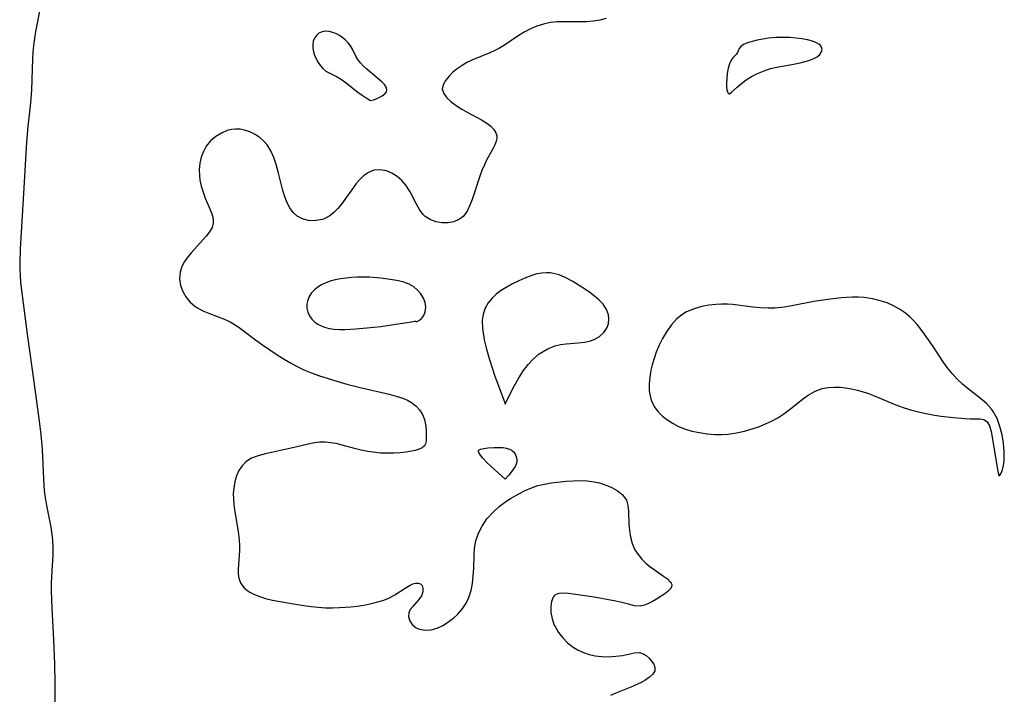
# Model space of a CAD drawing. Header units: inches. Extents: x 1073367 to 1082519, y 1569854 to 1574957.
# Tile 125 of 256: x 1074390 to 1074610, y 1574159 to 1574309. Entities that reach past the tile are written whole.
import ezdxf

# ---------------------------------------------------------------- set-up
doc = ezdxf.new("R2010")
doc.units = ezdxf.units.IN
doc.header["$MEASUREMENT"] = 0
doc.layers.add('CGG_CurvaNivelLidar_v1', color=7, linetype='Continuous', lineweight=30, true_color=0x008008)

msp = doc.modelspace()

# ---------------------------------------------------------------- linework, layer by layer
at = {"layer": 'CGG_CurvaNivelLidar_v1'}
for points in [[(1074394.9448, 1574312.181, 64), (1074393.8454, 1574306.524, 64), (1074393.592, 1574304.9751, 64), (1074393.391, 1574303.4211, 64), (1074393.2609, 1574301.9504, 64), (1074393.1767, 1574300.4749, 64), (1074392.9392, 1574293.5286, 64), (1074392.7079, 1574290.675, 64), (1074392.1263, 1574285.3959, 64), (1074391.815, 1574281.9218, 64), (1074391.1242, 1574269.211, 64), (1074390.4141, 1574258.1078, 64), (1074390.3287, 1574254.9001, 64), (1074390.3498, 1574253.5233, 64), (1074390.4166, 1574252.1458, 64), (1074390.5359, 1574250.6599, 64), (1074390.8706, 1574247.6913, 64), (1074392.0823, 1574238.5706, 64), (1074393.4937, 1574228.5154, 64), (1074394.6571, 1574219.7472, 64), (1074395.0119, 1574216.7569, 64), (1074395.3049, 1574213.4792, 64), (1074395.614, 1574206.8276, 64), (1074395.7258, 1574205.2298, 64), (1074395.8916, 1574203.6428, 64), (1074396.0902, 1574202.2885, 64), (1074396.3304, 1574200.943, 64), (1074397.2845, 1574196.1176, 64), (1074397.5262, 1574194.509, 64), (1074397.6378, 1574193.3965, 64), (1074397.7033, 1574191.673, 64), (1074397.6762, 1574190.0304, 64), (1074397.4144, 1574185.0507, 64), (1074397.3664, 1574183.4626, 64), (1074397.3622, 1574181.8517, 64), (1074397.4851, 1574178.0613, 64), (1074397.862, 1574171.0171, 64), (1074398.0725, 1574165.5623, 64), (1074398.1392, 1574161.4037, 64), (1074398.1575, 1574154.0457, 64)], [(1074521.0073, 1574309.4125, 64.5), (1074519.5907, 1574309.0654, 64.5), (1074518.1708, 1574308.8137, 64.5), (1074516.6074, 1574308.6857, 64.5), (1074515.0296, 1574308.6665, 64.5), (1074511.5919, 1574308.7119, 64.5), (1074510.0748, 1574308.6632, 64.5), (1074508.5735, 1574308.5088, 64.5), (1074507.0577, 1574308.1995, 64.5), (1074505.5797, 1574307.7411, 64.5), (1074504.1524, 1574307.142, 64.5), (1074502.8682, 1574306.4611, 64.5), (1074501.6262, 1574305.6992, 64.5), (1074498.3545, 1574303.5156, 64.5), (1074497.2115, 1574302.8406, 64.5), (1074496.1564, 1574302.3019, 64.5), (1074495.072, 1574301.8105, 64.5), (1074491.0603, 1574300.145, 64.5), (1074489.9448, 1574299.5993, 64.5), (1074488.8917, 1574298.9949, 64.5), (1074487.8179, 1574298.2491, 64.5), (1074486.8528, 1574297.4478, 64.5), (1074486.0067, 1574296.6199, 64.5), (1074485.1833, 1574295.6272, 64.5), (1074484.6396, 1574294.6399, 64.5), (1074484.4811, 1574293.6616, 64.5), (1074484.7887, 1574292.7028, 64.5), (1074485.4827, 1574291.7653, 64.5), (1074486.4643, 1574290.8585, 64.5), (1074487.5859, 1574290.0372, 64.5), (1074488.8346, 1574289.2542, 64.5), (1074489.8763, 1574288.6625, 64.5), (1074493.2331, 1574286.8318, 64.5), (1074494.371, 1574286.1239, 64.5), (1074495.2679, 1574285.4476, 64.5), (1074495.9813, 1574284.7243, 64.5), (1074496.4326, 1574283.9893, 64.5), (1074496.6209, 1574283.2946, 64.5), (1074496.6273, 1574282.7049, 64.5), (1074496.5161, 1574282.1258, 64.5), (1074496.2103, 1574281.2942, 64.5), (1074495.7777, 1574280.4285, 64.5), (1074494.3403, 1574277.8756, 64.5), (1074493.8542, 1574276.8529, 64.5), (1074493.3248, 1574275.6036, 64.5), (1074492.8286, 1574274.3013, 64.5), (1074492.3721, 1574272.9668, 64.5), (1074491.5848, 1574270.4144, 64.5), (1074491.1423, 1574269.0893, 64.5), (1074490.6524, 1574267.8377, 64.5), (1074490.0934, 1574266.6967, 64.5), (1074489.6338, 1574265.9707, 64.5), (1074489.1028, 1574265.3432, 64.5), (1074488.5576, 1574264.8831, 64.5), (1074487.9498, 1574264.5156, 64.5), (1074487.5249, 1574264.3253, 64.5), (1074487.0694, 1574264.1692, 64.5), (1074485.7641, 1574263.9304, 64.5), (1074484.4088, 1574263.9361, 64.5), (1074483.0661, 1574264.1703, 64.5), (1074481.7988, 1574264.6357, 64.5), (1074480.6733, 1574265.353, 64.5), (1074480.3172, 1574265.6789, 64.5), (1074479.4523, 1574266.7712, 64.5), (1074478.7224, 1574268.0457, 64.5), (1074477.3466, 1574270.7933, 64.5), (1074476.3878, 1574272.3165, 64.5), (1074475.4607, 1574273.3736, 64.5), (1074474.4052, 1574274.2728, 64.5), (1074473.2566, 1574274.9915, 64.5), (1074472.0456, 1574275.4956, 64.5), (1074470.6167, 1574275.756, 64.5), (1074469.2054, 1574275.6255, 64.5), (1074468.0185, 1574275.1492, 64.5), (1074466.9114, 1574274.3799, 64.5), (1074466.0803, 1574273.5805, 64.5), (1074465.3002, 1574272.6636, 64.5), (1074464.4456, 1574271.5072, 64.5), (1074462.7699, 1574269.0791, 64.5), (1074462.0403, 1574268.0951, 64.5), (1074461.2177, 1574267.1009, 64.5), (1074460.3436, 1574266.2108, 64.5), (1074459.4019, 1574265.4671, 64.5), (1074458.1917, 1574264.8308, 64.5), (1074457.7668, 1574264.6796, 64.5), (1074457.3062, 1574264.5529, 64.5), (1074455.9586, 1574264.3765, 64.5), (1074454.617, 1574264.463, 64.5), (1074453.3339, 1574264.8083, 64.5), (1074452.166, 1574265.4271, 64.5), (1074451.2929, 1574266.2009, 64.5), (1074450.5106, 1574267.2749, 64.5), (1074449.874, 1574268.536, 64.5), (1074449.3457, 1574269.9326, 64.5), (1074448.894, 1574271.4221, 64.5), (1074447.9012, 1574275.3057, 64.5), (1074447.4468, 1574276.9292, 64.5), (1074446.9178, 1574278.4916, 64.5), (1074446.2734, 1574279.9508, 64.5), (1074445.4654, 1574281.2573, 64.5), (1074444.7247, 1574282.1105, 64.5), (1074443.8857, 1574282.854, 64.5), (1074442.798, 1574283.5966, 64.5), (1074441.6321, 1574284.1818, 64.5), (1074440.4113, 1574284.5877, 64.5), (1074439.4267, 1574284.7621, 64.5), (1074438.4354, 1574284.7958, 64.5), (1074437.4974, 1574284.6892, 64.5), (1074436.577, 1574284.4562, 64.5), (1074435.2541, 1574283.8984, 64.5), (1074434.0198, 1574283.1346, 64.5), (1074432.8575, 1574282.1517, 64.5), (1074431.8874, 1574280.9847, 64.5), (1074431.2476, 1574279.8242, 64.5), (1074430.7853, 1574278.5559, 64.5), (1074430.486, 1574277.2156, 64.5), (1074430.3445, 1574275.8339, 64.5), (1074430.3644, 1574274.4381, 64.5), (1074430.477, 1574273.4872, 64.5), (1074430.7762, 1574272.0997, 64.5), (1074431.1911, 1574270.7445, 64.5), (1074431.6799, 1574269.4359, 64.5), (1074432.7177, 1574267.0276, 64.5), (1074433.1539, 1574265.9303, 64.5), (1074433.4325, 1574264.8858, 64.5), (1074433.466, 1574263.8844, 64.5), (1074433.1772, 1574262.8914, 64.5), (1074432.6178, 1574261.9178, 64.5), (1074431.8668, 1574260.9466, 64.5), (1074428.6042, 1574257.334, 64.5), (1074427.7952, 1574256.3524, 64.5), (1074427.0826, 1574255.3327, 64.5), (1074426.4779, 1574254.166, 64.5), (1074426.0907, 1574252.9466, 64.5), (1074425.9584, 1574251.4518, 64.5), (1074426.1675, 1574249.9646, 64.5), (1074426.6402, 1574248.653, 64.5), (1074427.344, 1574247.4258, 64.5), (1074428.2495, 1574246.3162, 64.5), (1074429.3861, 1574245.3337, 64.5), (1074429.784, 1574245.0677, 64.5), (1074431.1487, 1574244.3405, 64.5), (1074432.6267, 1574243.7267, 64.5), (1074435.7171, 1574242.5481, 64.5), (1074437.2402, 1574241.8415, 64.5), (1074437.9715, 1574241.4326, 64.5), (1074439.2155, 1574240.6283, 64.5), (1074440.4319, 1574239.7432, 64.5), (1074442.8673, 1574237.8685, 64.5), (1074444.4276, 1574236.7224, 64.5), (1074446.0337, 1574235.6086, 64.5), (1074447.6776, 1574234.5318, 64.5), (1074449.2575, 1574233.559, 64.5), (1074450.683, 1574232.7307, 64.5), (1074452.1316, 1574231.9409, 64.5), (1074453.6077, 1574231.2039, 64.5), (1074455.1174, 1574230.5376, 64.5), (1074456.9053, 1574229.8707, 64.5), (1074460.2119, 1574228.838, 64.5), (1074463.2017, 1574228.0089, 64.5), (1074466.154, 1574227.2524, 64.5), (1074472.6674, 1574225.7273, 64.5), (1074474.223, 1574225.3278, 64.5), (1074475.691, 1574224.8485, 64.5), (1074476.7075, 1574224.4095, 64.5), (1074477.6385, 1574223.8842, 64.5), (1074478.6117, 1574223.1306, 64.5), (1074479.4302, 1574222.2226, 64.5), (1074480.0555, 1574221.2047, 64.5), (1074480.4888, 1574220.1239, 64.5), (1074480.7464, 1574218.9959, 64.5), (1074480.8657, 1574217.8903, 64.5), (1074480.8997, 1574216.8512, 64.5), (1074480.8705, 1574215.2537, 64.5), (1074480.7684, 1574214.6861, 64.5), (1074480.5045, 1574214.2089, 64.5), (1074480.0081, 1574213.8081, 64.5), (1074479.306, 1574213.4799, 64.5), (1074478.4403, 1574213.219, 64.5), (1074477.6424, 1574213.0518, 64.5), (1074476.4154, 1574212.8587, 64.5), (1074475.0855, 1574212.71, 64.5), (1074473.6817, 1574212.6146, 64.5), (1074472.2276, 1574212.585, 64.5), (1074470.7428, 1574212.6377, 64.5), (1074468.9893, 1574212.8204, 64.5), (1074467.8849, 1574212.9942, 64.5), (1074466.3879, 1574213.2888, 64.5), (1074464.9142, 1574213.6353, 64.5), (1074462.1479, 1574214.4019, 64.5), (1074460.829, 1574214.7356, 64.5), (1074459.6328, 1574214.9409, 64.5), (1074458.4255, 1574215.0377, 64.5), (1074457.2163, 1574215.0167, 64.5), (1074456.0134, 1574214.8858, 64.5), (1074454.5633, 1574214.6034, 64.5), (1074451.749, 1574213.9362, 64.5), (1074445.0683, 1574212.466, 64.5), (1074443.4515, 1574212.0335, 64.5), (1074441.9778, 1574211.4674, 64.5), (1074440.7129, 1574210.6755, 64.5), (1074439.8632, 1574209.7869, 64.5), (1074439.1823, 1574208.7191, 64.5), (1074438.6499, 1574207.5184, 64.5), (1074438.2579, 1574206.2156, 64.5), (1074438.0109, 1574204.8374, 64.5), (1074437.9208, 1574203.5498, 64.5), (1074437.9435, 1574202.4049, 64.5), (1074438.0466, 1574201.1928, 64.5), (1074438.2032, 1574199.9698, 64.5), (1074438.9824, 1574195.136, 64.5), (1074439.2394, 1574193.2529, 64.5), (1074439.31, 1574192.0612, 64.5), (1074439.3028, 1574190.8814, 64.5), (1074439.0104, 1574186.7747, 64.5), (1074439.0191, 1574185.8837, 64.5), (1074439.1099, 1574185.0337, 64.5), (1074439.2934, 1574184.2812, 64.5), (1074439.5879, 1574183.5891, 64.5), (1074440.3449, 1574182.5687, 64.5), (1074440.9243, 1574182.0784, 64.5), (1074441.5908, 1574181.6481, 64.5), (1074442.6444, 1574181.1141, 64.5), (1074443.8122, 1574180.651, 64.5), (1074445.071, 1574180.2581, 64.5), (1074446.6738, 1574179.8737, 64.5), (1074451.3421, 1574179.0033, 64.5), (1074453.6249, 1574178.6436, 64.5), (1074455.239, 1574178.4335, 64.5), (1074456.8617, 1574178.2723, 64.5), (1074458.4884, 1574178.1742, 64.5), (1074460.0398, 1574178.1509, 64.5), (1074461.586, 1574178.1894, 64.5), (1074464.0872, 1574178.3648, 64.5), (1074465.5443, 1574178.5396, 64.5), (1074466.9751, 1574178.7654, 64.5), (1074468.3711, 1574179.0348, 64.5), (1074469.8494, 1574179.3795, 64.5), (1074471.2541, 1574179.7967, 64.5), (1074472.5609, 1574180.3162, 64.5), (1074473.8774, 1574181.029, 64.5), (1074476.1947, 1574182.5449, 64.5), (1074477.3238, 1574183.1962, 64.5), (1074477.9304, 1574183.4774, 64.5), (1074478.4914, 1574183.6485, 64.5), (1074479.0922, 1574183.6704, 64.5), (1074479.5907, 1574183.494, 64.5), (1074479.9648, 1574183.1011, 64.5), (1074480.1617, 1574182.5484, 64.5), (1074480.1439, 1574181.7163, 64.5), (1074479.8375, 1574180.837, 64.5), (1074479.2514, 1574179.977, 64.5), (1074477.8844, 1574178.4645, 64.5), (1074477.3479, 1574177.7555, 64.5), (1074477.0089, 1574177.0024, 64.5), (1074476.9573, 1574176.1273, 64.5), (1074477.2136, 1574175.2466, 64.5), (1074477.7455, 1574174.4417, 64.5), (1074478.6405, 1574173.7265, 64.5), (1074479.438, 1574173.384, 64.5), (1074480.6796, 1574173.1813, 64.5), (1074481.9919, 1574173.2793, 64.5), (1074483.3131, 1574173.6319, 64.5), (1074484.5726, 1574174.2059, 64.5), (1074485.4014, 1574174.7317, 64.5), (1074487.0293, 1574175.9491, 64.5), (1074487.8353, 1574176.6494, 64.5), (1074488.8294, 1574177.7532, 64.5), (1074489.6955, 1574179.0345, 64.5), (1074490.3945, 1574180.4684, 64.5), (1074490.8822, 1574181.9889, 64.5), (1074491.2035, 1574183.6001, 64.5), (1074491.3918, 1574185.2867, 64.5), (1074491.4821, 1574187.0011, 64.5), (1074491.5614, 1574189.951, 64.5), (1074491.6774, 1574191.4035, 64.5), (1074491.9888, 1574193.1093, 64.5), (1074492.5468, 1574194.7642, 64.5), (1074493.3295, 1574196.3337, 64.5), (1074494.4358, 1574197.9597, 64.5), (1074495.8141, 1574199.481, 64.5), (1074497.1891, 1574200.7014, 64.5), (1074498.675, 1574201.8092, 64.5), (1074499.7113, 1574202.4857, 64.5), (1074501.5645, 1574203.5769, 64.5), (1074502.927, 1574204.2819, 64.5), (1074504.3206, 1574204.8954, 64.5), (1074505.7503, 1574205.3845, 64.5), (1074507.2327, 1574205.73, 64.5), (1074508.7484, 1574205.9732, 64.5), (1074512.1018, 1574206.359, 64.5), (1074513.639, 1574206.4738, 64.5), (1074515.1672, 1574206.5122, 64.5), (1074516.7741, 1574206.4359, 64.5), (1074518.3396, 1574206.2261, 64.5), (1074519.4755, 1574205.9756, 64.5), (1074520.5664, 1574205.6524, 64.5), (1074522.0908, 1574205.0479, 64.5), (1074523.4453, 1574204.3006, 64.5), (1074524.5686, 1574203.3997, 64.5), (1074525.3808, 1574202.3206, 64.5), (1074525.4854, 1574202.1077, 64.5), (1074525.8465, 1574200.9387, 64.5), (1074526.0023, 1574199.6481, 64.5), (1074526.0743, 1574196.8389, 64.5), (1074526.163, 1574195.3608, 64.5), (1074526.383, 1574193.8867, 64.5), (1074526.7888, 1574192.4571, 64.5), (1074527.3947, 1574191.1024, 64.5), (1074528.0861, 1574190.0093, 64.5), (1074528.9036, 1574189.0057, 64.5), (1074529.8181, 1574188.0975, 64.5), (1074530.7247, 1574187.3463, 64.5), (1074531.656, 1574186.6656, 64.5), (1074533.761, 1574185.236, 64.5), (1074534.6256, 1574184.5835, 64.5), (1074535.2633, 1574183.9507, 64.5), (1074535.4661, 1574183.6427, 64.5), (1074535.5361, 1574183.4856, 64.5), (1074535.5979, 1574183.2079, 64.5), (1074535.5398, 1574182.8064, 64.5), (1074535.3682, 1574182.4676, 64.5), (1074534.8286, 1574181.865, 64.5), (1074534.0702, 1574181.2709, 64.5), (1074532.2041, 1574180.0868, 64.5), (1074531.3198, 1574179.5616, 64.5), (1074530.425, 1574179.089, 64.5), (1074529.5134, 1574178.7278, 64.5), (1074528.576, 1574178.5417, 64.5), (1074527.2949, 1574178.6211, 64.5), (1074525.9319, 1574178.9389, 64.5), (1074524.4605, 1574179.3291, 64.5), (1074523.1463, 1574179.6142, 64.5), (1074518.3104, 1574180.4885, 64.5), (1074512.6345, 1574181.3488, 64.5), (1074511.4888, 1574181.4419, 64.5), (1074510.4998, 1574181.3678, 64.5), (1074510.1872, 1574181.2838, 64.5), (1074509.8683, 1574181.1427, 64.5), (1074509.5875, 1574180.9477, 64.5), (1074509.4204, 1574180.7868, 64.5), (1074509.1982, 1574180.4977, 64.5), (1074508.8046, 1574179.5468, 64.5), (1074508.6464, 1574178.378, 64.5), (1074508.7002, 1574177.0702, 64.5), (1074508.96, 1574175.6927, 64.5), (1074509.4368, 1574174.309, 64.5), (1074509.5934, 1574173.9684, 64.5), (1074510.3865, 1574172.6159, 64.5), (1074511.3138, 1574171.4325, 64.5), (1074512.394, 1574170.3514, 64.5), (1074513.6103, 1574169.4065, 64.5), (1074514.7262, 1574168.7415, 64.5), (1074515.9517, 1574168.1728, 64.5), (1074517.225, 1574167.7323, 64.5), (1074518.5284, 1574167.4338, 64.5), (1074520.015, 1574167.2752, 64.5), (1074521.4916, 1574167.257, 64.5), (1074523.1312, 1574167.3485, 64.5), (1074524.6632, 1574167.5575, 64.5), (1074527.3151, 1574168.142, 64.5), (1074528.4369, 1574168.169, 64.5), (1074529.2129, 1574167.9264, 64.5), (1074529.918, 1574167.4913, 64.5), (1074530.5495, 1574166.9273, 64.5), (1074531.0995, 1574166.2921, 64.5), (1074531.5839, 1574165.5678, 64.5), (1074531.8674, 1574164.8402, 64.5), (1074531.851, 1574164.125, 64.5), (1074531.4198, 1574163.3895, 64.5), (1074530.633, 1574162.6782, 64.5), (1074529.5848, 1574161.9846, 64.5), (1074528.7991, 1574161.542, 64.5), (1074527.9471, 1574161.1132, 64.5), (1074526.8892, 1574160.6399, 64.5), (1074523.1243, 1574159.1175, 64.5), (1074521.9209, 1574158.5813, 64.5)]]:
    msp.add_polyline3d(points, dxfattribs=at)
for points in [[(1074468.5, 1574291.1886, 64.5), (1074469.1453, 1574291.3398, 64.5), (1074469.7511, 1574291.5504, 64.5), (1074470.4307, 1574291.8427, 64.5), (1074471.0967, 1574292.2064, 64.5), (1074471.659, 1574292.6307, 64.5), (1074472.0247, 1574293.1047, 64.5), (1074472.1185, 1574293.6139, 64.5), (1074471.9563, 1574294.1498, 64.5), (1074471.5856, 1574294.701, 64.5), (1074471.0609, 1574295.256, 64.5), (1074467.6515, 1574298.171, 64.5), (1074466.9103, 1574298.8392, 64.5), (1074466.2313, 1574299.5359, 64.5), (1074465.6499, 1574300.2816, 64.5), (1074465.2142, 1574301.0314, 64.5), (1074464.4551, 1574302.5931, 64.5), (1074464.0166, 1574303.3453, 64.5), (1074463.5172, 1574303.9959, 64.5), (1074462.9383, 1574304.5938, 64.5), (1074462.2977, 1574305.1351, 64.5), (1074461.6102, 1574305.612, 64.5), (1074460.8882, 1574306.0122, 64.5), (1074460.0834, 1574306.34, 64.5), (1074459.2728, 1574306.5415, 64.5), (1074458.4787, 1574306.5913, 64.5), (1074457.7072, 1574306.4593, 64.5), (1074457.0116, 1574306.1531, 64.5), (1074456.4314, 1574305.6837, 64.5), (1074456.0199, 1574305.0916, 64.5), (1074455.7487, 1574304.3916, 64.5), (1074455.6183, 1574303.6182, 64.5), (1074455.6288, 1574302.8355, 64.5), (1074455.7583, 1574302.0343, 64.5), (1074455.9946, 1574301.235, 64.5), (1074456.3478, 1574300.42, 64.5), (1074456.7919, 1574299.6433, 64.5), (1074457.3126, 1574298.9217, 64.5), (1074457.9019, 1574298.2756, 64.5), (1074458.557, 1574297.7307, 64.5), (1074459.2697, 1574297.3056, 64.5), (1074460.8916, 1574296.5393, 64.5), (1074461.8177, 1574296.0217, 64.5), (1074462.7938, 1574295.3433, 64.5), (1074465.6805, 1574293.0417, 64.5), (1074466.6476, 1574292.3496, 64.5), (1074467.4864, 1574291.7981, 64.5)], [(1074548.5, 1574292.676, 65), (1074548.9157, 1574293.0001, 65), (1074550.2039, 1574294.1679, 65), (1074551.108, 1574294.9369, 65), (1074552.1623, 1574295.742, 65), (1074553.3528, 1574296.514, 65), (1074554.7247, 1574297.2206, 65), (1074556.1743, 1574297.8057, 65), (1074557.6379, 1574298.2708, 65), (1074559.0485, 1574298.622, 65), (1074562.3336, 1574299.2036, 65), (1074564.1985, 1574299.575, 65), (1074566.1252, 1574300.0849, 65), (1074567.1441, 1574300.4597, 65), (1074568.004, 1574300.9104, 65), (1074568.6269, 1574301.4278, 65), (1074569.0022, 1574302.0122, 65), (1074569.088, 1574302.5278, 65), (1074568.9612, 1574303.034, 65), (1074568.7239, 1574303.3881, 65), (1074568.3783, 1574303.7074, 65), (1074567.8255, 1574304.0452, 65), (1074566.9617, 1574304.3896, 65), (1074565.8424, 1574304.6849, 65), (1074564.6079, 1574304.9063, 65), (1074563.2971, 1574305.0655, 65), (1074561.9394, 1574305.1677, 65), (1074560.5576, 1574305.2112, 65), (1074558.762, 1574305.1698, 65), (1074557.1571, 1574305.0285, 65), (1074555.8739, 1574304.8441, 65), (1074554.6481, 1574304.6079, 65), (1074553.5047, 1574304.3248, 65), (1074552.477, 1574303.9951, 65), (1074551.6097, 1574303.6139, 65), (1074550.9622, 1574303.1711, 65), (1074550.623, 1574302.7503, 65), (1074550.2431, 1574301.8846, 65), (1074550.0457, 1574301.5094, 65), (1074549.277, 1574300.7786, 65), (1074548.8331, 1574300.1715, 65), (1074548.4757, 1574299.3504, 65), (1074548.1886, 1574298.3383, 65), (1074547.9755, 1574297.2194, 65), (1074547.8405, 1574296.0767, 65), (1074547.7873, 1574294.9906, 65), (1074547.8189, 1574294.0378, 65), (1074547.8881, 1574293.5125, 65), (1074547.9977, 1574293.0955, 65), (1074548.137, 1574292.8104, 65), (1074548.2892, 1574292.6529, 65)], [(1074478.5, 1574241.9775, 65), (1074478.6657, 1574241.9203, 65), (1074478.9181, 1574241.9677, 65), (1074479.3871, 1574242.2097, 65), (1074479.8969, 1574242.6446, 65), (1074480.3519, 1574243.2575, 65), (1074480.6851, 1574244.1091, 65), (1074480.7951, 1574245.0958, 65), (1074480.6588, 1574246.1478, 65), (1074480.2919, 1574247.1489, 65), (1074479.7197, 1574248.0965, 65), (1074478.9803, 1574248.9479, 65), (1074478.1134, 1574249.6612, 65), (1074477.0651, 1574250.2426, 65), (1074475.9493, 1574250.6734, 65), (1074474.7047, 1574251.0058, 65), (1074473.4146, 1574251.2445, 65), (1074470.7562, 1574251.573, 65), (1074468.2893, 1574251.7901, 65), (1074466.8023, 1574251.846, 65), (1074465.5368, 1574251.8225, 65), (1074464.2771, 1574251.7396, 65), (1074463.0296, 1574251.6056, 65), (1074461.8023, 1574251.4242, 65), (1074460.6059, 1574251.1945, 65), (1074459.5267, 1574250.9267, 65), (1074458.5021, 1574250.5781, 65), (1074457.5767, 1574250.1365, 65), (1074456.7293, 1574249.6007, 65), (1074455.974, 1574248.9832, 65), (1074455.3313, 1574248.2919, 65), (1074454.8297, 1574247.5305, 65), (1074454.4916, 1574246.6867, 65), (1074454.3256, 1574245.8027, 65), (1074454.3289, 1574244.9098, 65), (1074454.51, 1574244.0393, 65), (1074454.8834, 1574243.2125, 65), (1074455.4249, 1574242.4568, 65), (1074456.1113, 1574241.7913, 65), (1074456.7609, 1574241.333, 65), (1074457.4811, 1574240.9496, 65), (1074458.2601, 1574240.6439, 65), (1074459.3025, 1574240.3731, 65), (1074460.4023, 1574240.2086, 65), (1074461.5435, 1574240.1319, 65), (1074462.7313, 1574240.128, 65), (1074465.2506, 1574240.2709, 65), (1074467.6595, 1574240.4962, 65), (1074470.8149, 1574240.8494, 65), (1074474.1426, 1574241.3133, 65), (1074477.6028, 1574241.8839, 65), (1074478.2288, 1574241.9756, 65)], [(1074498.5, 1574223.496, 65), (1074499.0199, 1574224.6696, 65), (1074500.47, 1574227.5272, 65), (1074501.4337, 1574229.2335, 65), (1074502.5715, 1574230.9892, 65), (1074503.6338, 1574232.359, 65), (1074504.8134, 1574233.6201, 65), (1074506.091, 1574234.7167, 65), (1074507.8145, 1574235.8012, 65), (1074509.5521, 1574236.5027, 65), (1074510.8132, 1574236.7752, 65), (1074512.0533, 1574236.9309, 65), (1074514.7561, 1574237.149, 65), (1074516.1673, 1574237.3091, 65), (1074517.2904, 1574237.5387, 65), (1074518.33, 1574237.8948, 65), (1074519.5189, 1574238.5842, 65), (1074520.4868, 1574239.4907, 65), (1074521.1839, 1574240.5683, 65), (1074521.4954, 1574241.4725, 65), (1074521.6108, 1574242.4223, 65), (1074521.5204, 1574243.3867, 65), (1074521.0847, 1574244.6175, 65), (1074520.3336, 1574245.7813, 65), (1074519.4568, 1574246.72, 65), (1074518.4278, 1574247.5988, 65), (1074517.341, 1574248.4058, 65), (1074516.1913, 1574249.1868, 65), (1074513.5346, 1574250.847, 65), (1074512.0392, 1574251.6563, 65), (1074510.5083, 1574252.2997, 65), (1074509.2644, 1574252.6342, 65), (1074508.5056, 1574252.7435, 65), (1074507.7481, 1574252.7817, 65), (1074506.6489, 1574252.719, 65), (1074505.5534, 1574252.5299, 65), (1074504.195, 1574252.1386, 65), (1074502.8514, 1574251.6192, 65), (1074501.5192, 1574251.0158, 65), (1074500.1001, 1574250.3088, 65), (1074498.7193, 1574249.546, 65), (1074497.5738, 1574248.8279, 65), (1074496.5099, 1574248.0428, 65), (1074495.5616, 1574247.1682, 65), (1074494.6947, 1574246.0847, 65), (1074494.0255, 1574244.8862, 65), (1074493.5758, 1574243.5927, 65), (1074493.3637, 1574242.1273, 65), (1074493.4306, 1574240.3938, 65), (1074493.732, 1574238.4142, 65), (1074493.8398, 1574237.8772, 65), (1074494.3294, 1574235.8078, 65), (1074494.9268, 1574233.6874, 65), (1074495.5908, 1574231.5901, 65), (1074496.1324, 1574230.0049, 65), (1074498.419, 1574223.8301, 65)], [(1074608.5, 1574207.5356, 65), (1074608.7099, 1574207.6706, 65), (1074608.9882, 1574208.1326, 65), (1074609.2794, 1574208.8825, 65), (1074609.5106, 1574209.8297, 65), (1074609.657, 1574210.9652, 65), (1074609.6952, 1574211.9389, 65), (1074609.6699, 1574212.9845, 65), (1074609.5074, 1574214.7949, 65), (1074609.1926, 1574216.6763, 65), (1074608.7168, 1574218.5428, 65), (1074608.0695, 1574220.3062, 65), (1074607.2389, 1574221.8773, 65), (1074606.9472, 1574222.3052, 65), (1074605.7447, 1574223.6524, 65), (1074604.4272, 1574224.746, 65), (1074601.6558, 1574226.8981, 65), (1074600.411, 1574227.9599, 65), (1074599.2182, 1574229.0866, 65), (1074598.0475, 1574230.3328, 65), (1074596.9732, 1574231.6584, 65), (1074596.207, 1574232.7524, 65), (1074593.6839, 1574236.5987, 65), (1074591.9507, 1574239.091, 65), (1074591.1155, 1574240.2022, 65), (1074590.2459, 1574241.2707, 65), (1074589.5042, 1574242.099, 65), (1074588.7265, 1574242.8785, 65), (1074588.2584, 1574243.3011, 65), (1074587.6585, 1574243.7891, 65), (1074586.3621, 1574244.6736, 65), (1074584.9974, 1574245.4261, 65), (1074583.5649, 1574246.0618, 65), (1074582.0744, 1574246.573, 65), (1074580.2995, 1574246.9944, 65), (1074578.475, 1574247.2452, 65), (1074577.1802, 1574247.323, 65), (1074575.8732, 1574247.3318, 65), (1074574.5578, 1574247.2823, 65), (1074573.3161, 1574247.1906, 65), (1074570.3423, 1574246.8508, 65), (1074567.2598, 1574246.3759, 65), (1074562.3877, 1574245.4502, 65), (1074560.6437, 1574245.1587, 65), (1074558.5965, 1574244.9358, 65), (1074557.1099, 1574244.9008, 65), (1074555.4037, 1574244.9805, 65), (1074553.6955, 1574245.145, 65), (1074549.1625, 1574245.7087, 65), (1074548.0298, 1574245.7986, 65), (1074546.7167, 1574245.8194, 65), (1074545.4052, 1574245.7554, 65), (1074543.8306, 1574245.5763, 65), (1074542.2845, 1574245.2812, 65), (1074540.7867, 1574244.8551, 65), (1074539.8366, 1574244.4918, 65), (1074538.9253, 1574244.0558, 65), (1074537.8398, 1574243.3876, 65), (1074536.6804, 1574242.4298, 65), (1074535.5664, 1574241.2212, 65), (1074534.5732, 1574239.8689, 65), (1074533.5512, 1574238.1513, 65), (1074532.8108, 1574236.6363, 65), (1074532.1642, 1574235.0676, 65), (1074531.6095, 1574233.4653, 65), (1074531.2626, 1574232.2697, 65), (1074530.9768, 1574231.0714, 65), (1074530.7087, 1574229.5027, 65), (1074530.5781, 1574227.9589, 65), (1074530.609, 1574226.4613, 65), (1074530.8375, 1574225.0342, 65), (1074531.0828, 1574224.2412, 65), (1074531.6976, 1574223.0048, 65), (1074532.5328, 1574221.8736, 65), (1074533.5462, 1574220.8465, 65), (1074534.7071, 1574219.9292, 65), (1074535.8828, 1574219.192, 65), (1074537.1443, 1574218.5556, 65), (1074538.4758, 1574218.023, 65), (1074540.1145, 1574217.5328, 65), (1074541.8083, 1574217.1703, 65), (1074543.5286, 1574216.9207, 65), (1074545.2681, 1574216.7853, 65), (1074546.7054, 1574216.769, 65), (1074548.1407, 1574216.8475, 65), (1074549.9986, 1574217.1002, 65), (1074551.8343, 1574217.4996, 65), (1074553.7715, 1574218.0634, 65), (1074555.1634, 1574218.5506, 65), (1074556.5246, 1574219.1018, 65), (1074557.8462, 1574219.7247, 65), (1074559.2574, 1574220.5087, 65), (1074560.604, 1574221.3789, 65), (1074562.0771, 1574222.4683, 65), (1074564.7368, 1574224.6232, 65), (1074566.0159, 1574225.5566, 65), (1074567.5192, 1574226.3959, 65), (1074569.1188, 1574226.98, 65), (1074570.431, 1574227.2329, 65), (1074571.7846, 1574227.3263, 65), (1074573.1677, 1574227.2854, 65), (1074574.3004, 1574227.1676, 65), (1074575.6242, 1574226.9482, 65), (1074576.9521, 1574226.648, 65), (1074578.2774, 1574226.2709, 65), (1074579.4073, 1574225.8892, 65), (1074580.5314, 1574225.4634, 65), (1074585.5106, 1574223.3925, 65), (1074587.1598, 1574222.7845, 65), (1074588.8053, 1574222.2649, 65), (1074591.1951, 1574221.6618, 65), (1074592.6848, 1574221.3593, 65), (1074594.1722, 1574221.1002, 65), (1074595.6485, 1574220.8764, 65), (1074598.3594, 1574220.5354, 65), (1074600.9119, 1574220.3145, 65), (1074602.087, 1574220.2716, 65), (1074604.2397, 1574220.2786, 65), (1074605.1285, 1574220.0877, 65), (1074605.8461, 1574219.5875, 65), (1074606.3804, 1574218.6661, 65), (1074606.7408, 1574217.4141, 65), (1074608.2415, 1574208.5712, 65), (1074608.3891, 1574207.8148, 65)], [(1074498.5, 1574206.8188, 64.5), (1074495.322, 1574209.6832, 64.5), (1074494.5025, 1574210.4711, 64.5), (1074493.5283, 1574211.4984, 64.5), (1074492.9886, 1574212.1502, 64.5), (1074492.6245, 1574212.7375, 64.5), (1074492.549, 1574212.9904, 64.5), (1074492.5763, 1574213.2035, 64.5), (1074492.7315, 1574213.3725, 64.5), (1074492.9918, 1574213.5008, 64.5), (1074493.3286, 1574213.5992, 64.5), (1074494.6113, 1574213.7858, 64.5), (1074496.0751, 1574213.88, 64.5), (1074497.5679, 1574213.8778, 64.5), (1074498.0542, 1574213.8381, 64.5), (1074498.7386, 1574213.7267, 64.5), (1074499.4634, 1574213.5078, 64.5), (1074499.7906, 1574213.3528, 64.5), (1074500.0846, 1574213.1597, 64.5), (1074500.3657, 1574212.8929, 64.5), (1074500.6003, 1574212.5818, 64.5), (1074500.7927, 1574212.238, 64.5), (1074500.9437, 1574211.871, 64.5), (1074501.0505, 1574211.4887, 64.5), (1074501.1062, 1574211.098, 64.5), (1074501.0766, 1574210.6717, 64.5), (1074500.9291, 1574210.1828, 64.5), (1074500.6837, 1574209.6673, 64.5), (1074500.3688, 1574209.1441, 64.5), (1074500.0125, 1574208.6316, 64.5), (1074499.2839, 1574207.7121, 64.5)]]:
    msp.add_polyline3d(points, close=True, dxfattribs=at)

doc.saveas('drawing.dxf')
